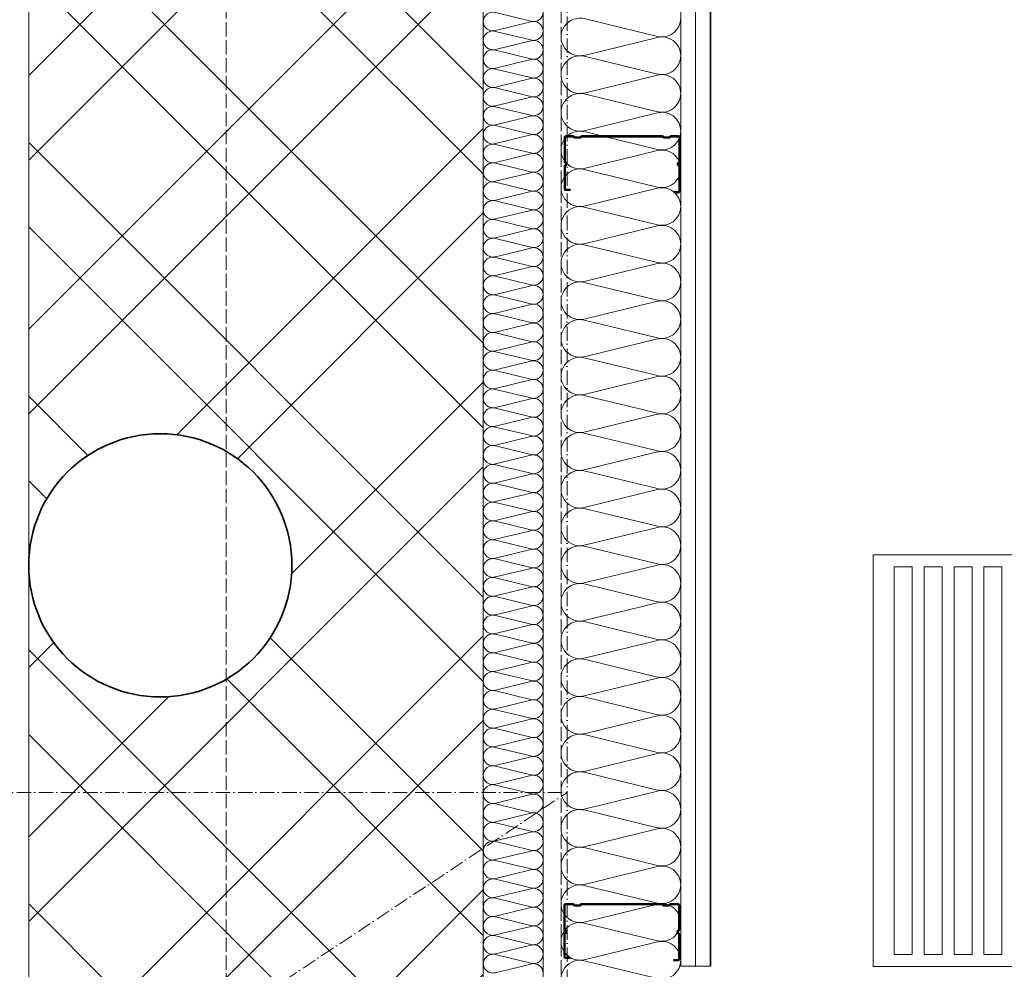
# Model space of a CAD drawing. Header units: inches. Extents: x -96941 to 10978768, y -673 to 1070890.
# Tile 55 of 256: x 55205 to 56028, y 3846 to 4639. Entities that reach past the tile are written whole.
import ezdxf

# ---------------------------------------------------------------- set-up
doc = ezdxf.new("R2010")
doc.units = ezdxf.units.IN
doc.linetypes.add('ACAD_ISO02W100', pattern=[15, 12, -3])
doc.linetypes.add('ACAD_ISO10W100', pattern=[18.5, 12, -3, 0.5, -3])
for name, color, linetype, lineweight in [('!_A_01_TENKÁ', 8, 'Continuous', 13), ('!_A_02_HRUBÁ', 255, 'Continuous', 35), ('!_A_03_ČIARKOVANÁ', 41, 'ACAD_ISO02W100', 13), ('!_A_04_BODKOČIARKOVANÁ', 30, 'ACAD_ISO10W100', 13), ('!_A_23_ŠRAFY', 252, 'Continuous', 9)]:
    doc.layers.add(name, color=color, linetype=linetype, lineweight=lineweight)
doc.layers.add('!_A_52_NOVÉ KCIE', color=7, linetype='Continuous', lineweight=13, true_color=0xa30000)
doc.layers.add('UK3', color=3, linetype='Continuous')

# ---------------------------------------------------------------- blocks, each defined once
blk = doc.blocks.new('*U1417')
at = {"flags": 128}
for points in [[(-706.7, 0, 0.505403), (-725.8, -25.9), (-707.5, -101.2, -1.345402), (-745.8, -101.2), (-727.6, -25.9, 0.505403), (-746.7, 0)], [(-666.7, 0, 0.505403), (-685.8, -25.9), (-667.5, -101.2, -1.345402), (-705.8, -101.2), (-687.6, -25.9, 0.505403), (-706.7, 0)], [(-626.7, 0, 0.505403), (-645.8, -25.9), (-627.5, -101.2, -1.345402), (-665.8, -101.2), (-647.6, -25.9, 0.505403), (-666.7, 0)], [(-586.7, 0, 0.505403), (-605.8, -25.9), (-587.5, -101.2, -1.345402), (-625.8, -101.2), (-607.6, -25.9, 0.505403), (-626.7, 0)], [(-546.7, 0, 0.505403), (-565.8, -25.9), (-547.5, -101.2, -1.345402), (-585.8, -101.2), (-567.6, -25.9, 0.505403), (-586.7, 0)], [(-506.7, 0, 0.505403), (-525.8, -25.9), (-507.5, -101.2, -1.345402), (-545.8, -101.2), (-527.6, -25.9, 0.505403), (-546.7, 0)], [(-466.7, 0, 0.505403), (-485.8, -25.9), (-467.5, -101.2, -1.345402), (-505.8, -101.2), (-487.6, -25.9, 0.505403), (-506.7, 0)], [(-426.7, 0, 0.505403), (-445.8, -25.9), (-427.5, -101.2, -1.345402), (-465.8, -101.2), (-447.6, -25.9, 0.505403), (-466.7, 0)], [(-386.7, 0, 0.505403), (-405.8, -25.9), (-387.5, -101.2, -1.345402), (-425.8, -101.2), (-407.6, -25.9, 0.505403), (-426.7, 0)], [(-346.7, 0, 0.505403), (-365.8, -25.9), (-347.5, -101.2, -1.345402), (-385.8, -101.2), (-367.6, -25.9, 0.505403), (-386.7, 0)], [(-306.7, 0, 0.505403), (-325.8, -25.9), (-307.5, -101.2, -1.345402), (-345.8, -101.2), (-327.6, -25.9, 0.505403), (-346.7, 0)], [(-266.7, 0, 0.505403), (-285.8, -25.9), (-267.5, -101.2, -1.345402), (-305.8, -101.2), (-287.6, -25.9, 0.505403), (-306.7, 0)], [(-226.7, 0, 0.505403), (-245.8, -25.9), (-227.5, -101.2, -1.345402), (-265.8, -101.2), (-247.6, -25.9, 0.505403), (-266.7, 0)], [(-186.7, 0, 0.505403), (-205.8, -25.9), (-187.5, -101.2, -1.345402), (-225.8, -101.2), (-207.6, -25.9, 0.505403), (-226.7, 0)], [(-146.7, 0, 0.505403), (-165.8, -25.9), (-147.5, -101.2, -1.345402), (-185.8, -101.2), (-167.6, -25.9, 0.505403), (-186.7, 0)], [(-106.7, 0, 0.505403), (-125.8, -25.9), (-107.5, -101.2, -1.345402), (-145.8, -101.2), (-127.6, -25.9, 0.505403), (-146.7, 0)], [(-66.7, 0, 0.505403), (-85.8, -25.9), (-67.5, -101.2, -1.345402), (-105.8, -101.2), (-87.6, -25.9, 0.505403), (-106.7, 0)], [(-26.7, 0, 0.505403), (-45.8, -25.9), (-27.5, -101.2, -1.345402), (-65.8, -101.2), (-47.6, -25.9, 0.505403), (-66.7, 0)], [(13.3, 0, 0.505403), (-5.8, -25.9), (12.5, -101.2, -1.345402), (-25.8, -101.2), (-7.6, -25.9, 0.505403), (-26.7, 0)], [(53.3, 0, 0.505403), (34.2, -25.9), (52.5, -101.2, -1.345402), (14.2, -101.2), (32.4, -25.9, 0.505403), (13.3, 0)], [(93.3, 0, 0.505403), (74.2, -25.9), (92.5, -101.2, -1.345402), (54.2, -101.2), (72.4, -25.9, 0.505403), (53.3, 0)], [(133.3, 0, 0.505403), (114.2, -25.9), (132.5, -101.2, -1.345402), (94.2, -101.2), (112.4, -25.9, 0.505403), (93.3, 0)], [(173.3, 0, 0.505403), (154.2, -25.9), (172.5, -101.2, -1.345402), (134.2, -101.2), (152.4, -25.9, 0.505403), (133.3, 0)], [(213.3, 0, 0.505403), (194.2, -25.9), (212.5, -101.2, -1.345402), (174.2, -101.2), (192.4, -25.9, 0.505403), (173.3, 0)], [(253.3, 0, 0.505403), (234.2, -25.9), (252.5, -101.2, -1.345402), (214.2, -101.2), (232.4, -25.9, 0.505403), (213.3, 0)], [(293.3, 0, 0.505403), (274.2, -25.9), (292.5, -101.2, -1.345402), (254.2, -101.2), (272.4, -25.9, 0.505403), (253.3, 0)]]:
    blk.add_lwpolyline(points, format="xyb", dxfattribs=at)
blk = doc.blocks.new('*U1427')
at = {"flags": 128}
for points in [[(-2142, 0, 0.505403), (-2161.1, -25.9), (-2142.8, -101.2, -1.345402), (-2181.1, -101.2), (-2162.9, -25.9, 0.505403), (-2182, 0)], [(-2102, 0, 0.505403), (-2121.1, -25.9), (-2102.8, -101.2, -1.345402), (-2141.1, -101.2), (-2122.9, -25.9, 0.505403), (-2142, 0)], [(-2062, 0, 0.505403), (-2081.1, -25.9), (-2062.8, -101.2, -1.345402), (-2101.1, -101.2), (-2082.9, -25.9, 0.505403), (-2102, 0)], [(-2022, 0, 0.505403), (-2041.1, -25.9), (-2022.8, -101.2, -1.345402), (-2061.1, -101.2), (-2042.9, -25.9, 0.505403), (-2062, 0)], [(-1982, 0, 0.505403), (-2001.1, -25.9), (-1982.8, -101.2, -1.345402), (-2021.1, -101.2), (-2002.9, -25.9, 0.505403), (-2022, 0)], [(-1942, 0, 0.505403), (-1961.1, -25.9), (-1942.8, -101.2, -1.345402), (-1981.1, -101.2), (-1962.9, -25.9, 0.505403), (-1982, 0)], [(-1902, 0, 0.505403), (-1921.1, -25.9), (-1902.8, -101.2, -1.345402), (-1941.1, -101.2), (-1922.9, -25.9, 0.505403), (-1942, 0)], [(-1862, 0, 0.505403), (-1881.1, -25.9), (-1862.8, -101.2, -1.345402), (-1901.1, -101.2), (-1882.9, -25.9, 0.505403), (-1902, 0)], [(-1822, 0, 0.505403), (-1841.1, -25.9), (-1822.8, -101.2, -1.345402), (-1861.1, -101.2), (-1842.9, -25.9, 0.505403), (-1862, 0)], [(-1782, 0, 0.505403), (-1801.1, -25.9), (-1782.8, -101.2, -1.345402), (-1821.1, -101.2), (-1802.9, -25.9, 0.505403), (-1822, 0)], [(-1742, 0, 0.505403), (-1761.1, -25.9), (-1742.8, -101.2, -1.345402), (-1781.1, -101.2), (-1762.9, -25.9, 0.505403), (-1782, 0)], [(-1702, 0, 0.505403), (-1721.1, -25.9), (-1702.8, -101.2, -1.345402), (-1741.1, -101.2), (-1722.9, -25.9, 0.505403), (-1742, 0)], [(-1662, 0, 0.505403), (-1681.1, -25.9), (-1662.8, -101.2, -1.345402), (-1701.1, -101.2), (-1682.9, -25.9, 0.505403), (-1702, 0)], [(-1622, 0, 0.505403), (-1641.1, -25.9), (-1622.8, -101.2, -1.345402), (-1661.1, -101.2), (-1642.9, -25.9, 0.505403), (-1662, 0)], [(-1582, 0, 0.505403), (-1601.1, -25.9), (-1582.8, -101.2, -1.345402), (-1621.1, -101.2), (-1602.9, -25.9, 0.505403), (-1622, 0)], [(-1542, 0, 0.505403), (-1561.1, -25.9), (-1542.8, -101.2, -1.345402), (-1581.1, -101.2), (-1562.9, -25.9, 0.505403), (-1582, 0)], [(-1502, 0, 0.505403), (-1521.1, -25.9), (-1502.8, -101.2, -1.345402), (-1541.1, -101.2), (-1522.9, -25.9, 0.505403), (-1542, 0)], [(-1462, 0, 0.505403), (-1481.1, -25.9), (-1462.8, -101.2, -1.345402), (-1501.1, -101.2), (-1482.9, -25.9, 0.505403), (-1502, 0)], [(-1422, 0, 0.505403), (-1441.1, -25.9), (-1422.8, -101.2, -1.345402), (-1461.1, -101.2), (-1442.9, -25.9, 0.505403), (-1462, 0)], [(-1382, 0, 0.505403), (-1401.1, -25.9), (-1382.8, -101.2, -1.345402), (-1421.1, -101.2), (-1402.9, -25.9, 0.505403), (-1422, 0)], [(-1342, 0, 0.505403), (-1361.1, -25.9), (-1342.8, -101.2, -1.345402), (-1381.1, -101.2), (-1362.9, -25.9, 0.505403), (-1382, 0)], [(-1302, 0, 0.505403), (-1321.1, -25.9), (-1302.8, -101.2, -1.345402), (-1341.1, -101.2), (-1322.9, -25.9, 0.505403), (-1342, 0)], [(-1262, 0, 0.505403), (-1281.1, -25.9), (-1262.8, -101.2, -1.345402), (-1301.1, -101.2), (-1282.9, -25.9, 0.505403), (-1302, 0)], [(-1222, 0, 0.505403), (-1241.1, -25.9), (-1222.8, -101.2, -1.345402), (-1261.1, -101.2), (-1242.9, -25.9, 0.505403), (-1262, 0)], [(-1182, 0, 0.505403), (-1201.1, -25.9), (-1182.8, -101.2, -1.345402), (-1221.1, -101.2), (-1202.9, -25.9, 0.505403), (-1222, 0)], [(-1142, 0, 0.505403), (-1161.1, -25.9), (-1142.8, -101.2, -1.345402), (-1181.1, -101.2), (-1162.9, -25.9, 0.505403), (-1182, 0)], [(-1102, 0, 0.505403), (-1121.1, -25.9), (-1102.8, -101.2, -1.345402), (-1141.1, -101.2), (-1122.9, -25.9, 0.505403), (-1142, 0)], [(-1062, 0, 0.505403), (-1081.1, -25.9), (-1062.8, -101.2, -1.345402), (-1101.1, -101.2), (-1082.9, -25.9, 0.505403), (-1102, 0)], [(-1022, 0, 0.505403), (-1041.1, -25.9), (-1022.8, -101.2, -1.345402), (-1061.1, -101.2), (-1042.9, -25.9, 0.505403), (-1062, 0)], [(-982, 0, 0.505403), (-1001.1, -25.9), (-982.8, -101.2, -1.345402), (-1021.1, -101.2), (-1002.9, -25.9, 0.505403), (-1022, 0)], [(-942, 0, 0.505403), (-961.1, -25.9), (-942.8, -101.2, -1.345402), (-981.1, -101.2), (-962.9, -25.9, 0.505403), (-982, 0)], [(-902, 0, 0.505403), (-921.1, -25.9), (-902.8, -101.2, -1.345402), (-941.1, -101.2), (-922.9, -25.9, 0.505403), (-942, 0)], [(-862, 0, 0.505403), (-881.1, -25.9), (-862.8, -101.2, -1.345402), (-901.1, -101.2), (-882.9, -25.9, 0.505403), (-902, 0)], [(-822, 0, 0.505403), (-841.1, -25.9), (-822.8, -101.2, -1.345402), (-861.1, -101.2), (-842.9, -25.9, 0.505403), (-862, 0)], [(-782, 0, 0.505403), (-801.1, -25.9), (-782.8, -101.2, -1.345402), (-821.1, -101.2), (-802.9, -25.9, 0.505403), (-822, 0)], [(-742, 0, 0.505403), (-761.1, -25.9), (-742.8, -101.2, -1.345402), (-781.1, -101.2), (-762.9, -25.9, 0.505403), (-782, 0)], [(-702, 0, 0.505403), (-721.1, -25.9), (-702.8, -101.2, -1.345402), (-741.1, -101.2), (-722.9, -25.9, 0.505403), (-742, 0)], [(-662, 0, 0.505403), (-681.1, -25.9), (-662.8, -101.2, -1.345402), (-701.1, -101.2), (-682.9, -25.9, 0.505403), (-702, 0)], [(-622, 0, 0.505403), (-641.1, -25.9), (-622.8, -101.2, -1.345402), (-661.1, -101.2), (-642.9, -25.9, 0.505403), (-662, 0)], [(-582, 0, 0.505403), (-601.1, -25.9), (-582.8, -101.2, -1.345402), (-621.1, -101.2), (-602.9, -25.9, 0.505403), (-622, 0)], [(-542, 0, 0.505403), (-561.1, -25.9), (-542.8, -101.2, -1.345402), (-581.1, -101.2), (-562.9, -25.9, 0.505403), (-582, 0)], [(-502, 0, 0.505403), (-521.1, -25.9), (-502.8, -101.2, -1.345402), (-541.1, -101.2), (-522.9, -25.9, 0.505403), (-542, 0)], [(-462, 0, 0.505403), (-481.1, -25.9), (-462.8, -101.2, -1.345402), (-501.1, -101.2), (-482.9, -25.9, 0.505403), (-502, 0)], [(-422, 0, 0.505403), (-441.1, -25.9), (-422.8, -101.2, -1.345402), (-461.1, -101.2), (-442.9, -25.9, 0.505403), (-462, 0)], [(-382, 0, 0.505403), (-401.1, -25.9), (-382.8, -101.2, -1.345402), (-421.1, -101.2), (-402.9, -25.9, 0.505403), (-422, 0)], [(-342, 0, 0.505403), (-361.1, -25.9), (-342.8, -101.2, -1.345402), (-381.1, -101.2), (-362.9, -25.9, 0.505403), (-382, 0)], [(-302, 0, 0.505403), (-321.1, -25.9), (-302.8, -101.2, -1.345402), (-341.1, -101.2), (-322.9, -25.9, 0.505403), (-342, 0)], [(-262, 0, 0.505403), (-281.1, -25.9), (-262.8, -101.2, -1.345402), (-301.1, -101.2), (-282.9, -25.9, 0.505403), (-302, 0)], [(-222, 0, 0.505403), (-241.1, -25.9), (-222.8, -101.2, -1.345402), (-261.1, -101.2), (-242.9, -25.9, 0.505403), (-262, 0)], [(-182, 0, 0.505403), (-201.1, -25.9), (-182.8, -101.2, -1.345402), (-221.1, -101.2), (-202.9, -25.9, 0.505403), (-222, 0)], [(-142, 0, 0.505403), (-161.1, -25.9), (-142.8, -101.2, -1.345402), (-181.1, -101.2), (-162.9, -25.9, 0.505403), (-182, 0)]]:
    blk.add_lwpolyline(points, format="xyb", dxfattribs=at)

msp = doc.modelspace()

# ---------------------------------------------------------------- hatches: boundary and pattern name
at = {"layer": '!_A_23_ŠRAFY', "true_color": 0xa30000}
h = msp.add_hatch(dxfattribs=at)
h.set_pattern_fill('ZDIVO-VYS_PEV', color=14, scale=50)
h.set_pattern_definition([(45, (5722.54, -69504.64), (-106.06602, 106.06602), []), (45, (5793.25, -69504.64), (-106.06602, 106.06602), []), (135, (5722.54, -69504.64), (-106.06602, -106.06602), []), (135, (5793.25, -69504.64), (-106.06602, -106.06602), [])])
edge = h.paths.add_edge_path(flags=16)
edge.add_arc((55322.735, 4183.404), 110, 0, 360)
h.paths.add_polyline_path([(55212.735, 7543.404), (55592.735, 7543.404), (55592.735, 3395.404), (55212.735, 3395.404), (55212.735, 4093.404)])

# ---------------------------------------------------------------- linework, layer by layer
at = {"layer": '!_A_01_TENKÁ', "color": 14, "true_color": 0xa30000}
for points in [[(55212.735, 7673.404), (55212.735, 3395.404), (55592.735, 3395.404)], [(55592.735, 7543.404), (55592.735, 3395.404)]]:
    msp.add_lwpolyline(points, dxfattribs=at)
at = {"layer": '!_A_02_HRUBÁ'}
msp.add_circle((55322.735, 4183.404), 110, dxfattribs=at)
at = {"layer": '!_A_03_ČIARKOVANÁ'}
msp.add_lwpolyline([(55377.735, 3380.404), (55377.735, 7543.404)], dxfattribs=at)
at = {"layer": '!_A_03_ČIARKOVANÁ', "color": 14, "true_color": 0xa30000}
msp.add_lwpolyline([(55657.735, 7543.404), (55657.735, 3382.42)], dxfattribs=at)
at = {"layer": '!_A_04_BODKOČIARKOVANÁ'}
for points in [[(55662.735, 7546.647), (55662.735, 3993.404)], [(55662.735, 3993.404), (55662.735, 1593.404), (51650.93, 1593.404)], [(52052.735, 1593.404), (55662.735, 3993.404)], [(52612.735, 3993.404), (55662.735, 3993.404)]]:
    msp.add_lwpolyline(points, dxfattribs=at)
at = {"layer": '!_A_23_ŠRAFY', "color": 14, "true_color": 0xa30000}
for points in [[(55936.233, 3858.126), (55936.233, 4182.126), (55951.233, 4182.126), (55951.233, 3858.126)], [(55961.233, 3858.126), (55961.233, 4182.126), (55976.233, 4182.126), (55976.233, 3858.126)], [(55986.233, 3858.126), (55986.233, 4182.126), (56001.233, 4182.126), (56001.233, 3858.126)], [(56011.233, 3858.126), (56011.233, 4182.126), (56026.233, 4182.126), (56026.233, 3858.126)]]:
    msp.add_lwpolyline(points, close=True, dxfattribs=at)
at = {"layer": '!_A_52_NOVÉ KCIE'}
for points in [[(55592.735, 3745.164), (55642.735, 3745.164), (55642.735, 7543.404), (55592.735, 7543.404)], [(55757.735, 7538.404), (55782.735, 7538.404), (55782.735, 3848.404), (55757.735, 3848.404)], [(55918.733, 4192.126), (57518.733, 4192.126), (57518.733, 3848.126), (55918.733, 3848.126)]]:
    msp.add_lwpolyline(points, close=True, dxfattribs=at)
msp.add_lwpolyline([(55770.235, 3848.404), (55770.235, 7538.404)], dxfattribs=at)
at = {"layer": '!_A_52_NOVÉ KCIE', "lineweight": 35}
msp.add_lwpolyline([(55782.735, 7518.404), (55782.735, 3848.404)], dxfattribs=at)
at = {"layer": 'UK3', "color": 14, "true_color": 0xa30000, "const_width": 2, "flags": 128}
for points in [[(55751.763, 4495.125), (55755.393, 4495.125, 0.4142136), (55756.643, 4496.375), (55756.643, 4516.634, 0.2679492), (55756.018, 4517.716, -0.5773503), (55756.018, 4519.881, 0.2679492), (55756.643, 4520.964), (55756.643, 4540.699, 0.4142136), (55755.393, 4541.949), (55749.78, 4541.949, 0.2475285), (55748.748, 4541.405, -0.2475285), (55747.717, 4540.861), (55744.218, 4540.861, -0.2475285), (55743.186, 4541.405, 0.2475285), (55742.155, 4541.949), (55675.307, 4541.949, 0.2475285), (55674.276, 4541.405, -0.2475285), (55673.244, 4540.861), (55669.745, 4540.861, -0.2475285), (55668.713, 4541.405, 0.2475285), (55667.682, 4541.949), (55662.069, 4541.949, 0.4142136), (55660.819, 4540.699), (55660.819, 4520.964, 0.2679492), (55661.444, 4519.881, -0.5773503), (55661.444, 4517.716, 0.2679492), (55660.819, 4516.634), (55660.819, 4498.375, 0.4142136), (55662.069, 4497.125), (55665.699, 4497.125)], [(55751.537, 3853.407), (55755.167, 3853.407, 0.4142136), (55756.417, 3854.657), (55756.417, 3874.916, 0.2679492), (55755.792, 3875.999, -0.5773503), (55755.792, 3878.164, 0.2679492), (55756.417, 3879.246), (55756.417, 3898.981, 0.4142136), (55755.167, 3900.231), (55749.554, 3900.231, 0.2475285), (55748.523, 3899.687, -0.2475285), (55747.491, 3899.143), (55743.992, 3899.143, -0.2475285), (55742.96, 3899.687, 0.2475285), (55741.929, 3900.231), (55675.081, 3900.231, 0.2475285), (55674.05, 3899.687, -0.2475285), (55673.018, 3899.143), (55669.519, 3899.143, -0.2475285), (55668.487, 3899.687, 0.2475285), (55667.456, 3900.231), (55661.843, 3900.231, 0.4142136), (55660.593, 3898.981), (55660.593, 3879.246, 0.2679492), (55661.218, 3878.164, -0.5773503), (55661.218, 3875.999, 0.2679492), (55660.593, 3874.916), (55660.593, 3856.657, 0.4142136), (55661.843, 3855.407), (55665.473, 3855.407)]]:
    msp.add_lwpolyline(points, format="xyb", dxfattribs=at)

# ---------------------------------------------------------------- block references
at = {"layer": '!_A_52_NOVÉ KCIE', "color": 14, "true_color": 0xa30000, "rotation": 270}
for name, p, xscale, yscale, zscale in [('*U1427', (55642.735, 3786.727), 0.3937007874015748, 0.3937007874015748, 0.3937007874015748), ('*U1417', (55757.735, 4052.829), 0.7874015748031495, 0.7874015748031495, 0.7874015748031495)]:
    msp.add_blockref(name, p, dxfattribs=dict(at, xscale=xscale, yscale=yscale, zscale=zscale))

doc.saveas('drawing.dxf')
